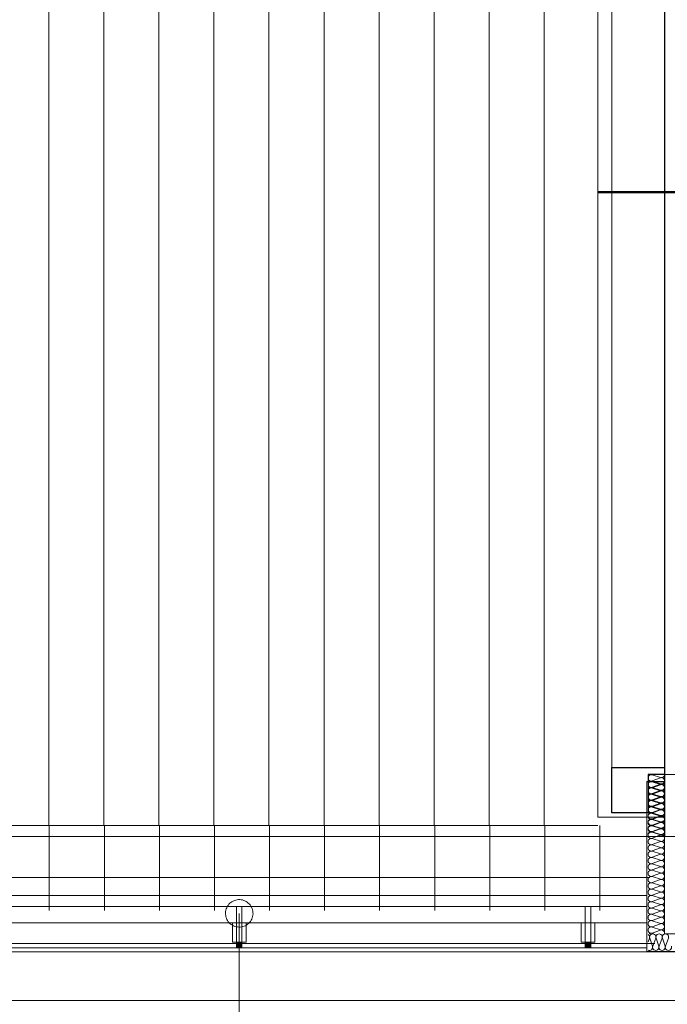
# Model space of a CAD drawing. Extents: x -420 to 300, y 62 to 1162.
# Tile 16 of 130: x -52 to -5, y 207 to 279. Entities that reach past the tile are written whole.
import ezdxf
from ezdxf.lldxf.tags import DXFTag

# ---------------------------------------------------------------- set-up
doc = ezdxf.new("R2010")
doc.units = 0
doc.layers.get('0').update_dxf_attribs({"lineweight": 35})
for name, color, linetype, lineweight, true_color in [('30 -33 Aussenwände- 7 Fassade_ Elemente', 7, 'Continuous', 9, 0x00aacc), ('30 -34 Innenwände- 6 Elemente', 7, 'Continuous', 9, 0xff6633), ('30 -36 Dächer- 3 Dachbeläge', 7, 'Continuous', 15, 0x9999ff), ('30 -36 Dächer- 4 Dachbekleidungen', 7, 'Continuous', 9, 0xccccff), ('70 -72 Beschriftung- 1 Beschriftung allgemein', 7, 'Continuous', 9, 0xff6633)]:
    doc.layers.add(name, color=color, linetype=linetype, lineweight=lineweight, true_color=true_color)
for name, color, linetype, lineweight in [('40 -41 Abwasser_Wasser_Gas- 2 Wasser-1', 7, 'Continuous', 15), ('60- 61 allgemeine Ausstattung- 4 Terrassen', 7, 'Continuous', 9), ('70 -71 Achsen- 1 Gebäudeachsen', 7, 'STRICHPUNKT2-A06G9F4J8I', 18), ('70 -75 Raumstempel- 3 Wandstempel', 7, 'Continuous', 50)]:
    doc.layers.add(name, color=color, linetype=linetype, lineweight=lineweight)
tags = doc.linetypes.add('grob-A06G9F4K8I', pattern=[14, 3, -8, 3]).pattern_tags.tags
tags[8:9] = [DXFTag(74, 4), DXFTag(75, 0), DXFTag(340, '0'), DXFTag(46, 0.0), DXFTag(50, 0.0), DXFTag(44, 0.0), DXFTag(45, 0.0)]
tags[6:7] = [DXFTag(74, 4), DXFTag(75, 0), DXFTag(340, '0'), DXFTag(46, 0.0), DXFTag(50, 0.0), DXFTag(44, 0.0), DXFTag(45, 0.0)]
tags[4:5] = [DXFTag(74, 4), DXFTag(75, 0), DXFTag(340, '0'), DXFTag(46, 0.0), DXFTag(50, 0.0), DXFTag(44, 0.0), DXFTag(45, 0.0)]
tags = doc.linetypes.add('STRICHPUNKT2-A06G9F4J8I', pattern=[12.7, 6.35, -3.175, 0, -3.175]).pattern_tags.tags
tags[10:11] = [DXFTag(74, 4), DXFTag(75, 0), DXFTag(340, '0'), DXFTag(46, 0.0), DXFTag(50, 0.0), DXFTag(44, 0.0), DXFTag(45, 0.0)]
tags[8:9] = [DXFTag(74, 4), DXFTag(75, 0), DXFTag(340, '0'), DXFTag(46, 0.0), DXFTag(50, 0.0), DXFTag(44, 0.0), DXFTag(45, 0.0)]
tags[6:7] = [DXFTag(74, 4), DXFTag(75, 0), DXFTag(340, '0'), DXFTag(46, 0.0), DXFTag(50, 0.0), DXFTag(44, 0.0), DXFTag(45, 0.0)]
tags[4:5] = [DXFTag(74, 4), DXFTag(75, 0), DXFTag(340, '0'), DXFTag(46, 0.0), DXFTag(50, 0.0), DXFTag(44, 0.0), DXFTag(45, 0.0)]

# ---------------------------------------------------------------- blocks, each defined once
blk = doc.blocks.new('Referenz-A06G9F4L8I')
at = {"layer": '30 -33 Aussenwände- 7 Fassade_ Elemente', "color": 0, "linetype": 'Continuous', "lineweight": -2, "ltscale": 0.25}
for p, q in [((-5.398, 384.453), (-5.398, 219.453)), ((-9.238, 224.453), (-5.398, 224.453)), ((-9.238, 221.153), (-9.238, 224.453)), ((-5.398, 224.453), (-5.398, 223.953)), ((-6.678, 223.453), (-5.398, 223.453)), ((-5.398, 223.953), (-6.598, 223.953)), ((-6.598, 223.953), (-6.598, 221.153)), ((-6.598, 221.153), (-9.238, 221.153))]:
    blk.add_line(p, q, dxfattribs=at)
at = {"layer": '30 -33 Aussenwände- 7 Fassade_ Elemente', "color": 0, "linetype": 'Continuous', "ltscale": 0.13}
for p, q in [((-10.238, 220.853), (-10.238, 383.153)), ((-9.238, 224.453), (-9.238, 379.453)), ((-5.398, 379.453), (-5.398, 224.453)), ((-5.398, 224.453), (-9.238, 224.453)), ((-6.678, 211.073), (-6.678, 223.453)), ((-6.678, 223.453), (-5.398, 223.453)), ((-5.698, 223.732), (-6.298, 223.924)), ((-6.298, 223.487), (-5.698, 223.709)), ((-5.698, 223.272), (-6.298, 223.464)), ((-5.698, 223.232), (-6.298, 223.424)), ((1.562, 223.953), (-5.398, 223.953)), ((-5.398, 223.953), (-5.398, 220.853)), ((-6.298, 222.987), (-5.698, 223.209)), ((-5.698, 222.772), (-6.298, 222.965)), ((-6.298, 222.528), (-5.698, 222.75)), ((-6.297, 223.027), (-5.697, 223.249)), ((-5.697, 222.812), (-6.297, 223.005)), ((-6.297, 222.568), (-5.697, 222.79)), ((-5.698, 222.312), (-6.298, 222.505)), ((-6.298, 222.068), (-5.698, 222.29)), ((-5.698, 221.853), (-6.298, 222.046)), ((-5.697, 222.353), (-6.297, 222.545)), ((-6.297, 222.108), (-5.697, 222.33)), ((-5.696, 221.893), (-6.297, 222.085)), ((-6.298, 221.608), (-5.698, 221.83)), ((-5.698, 221.393), (-6.298, 221.586)), ((-6.298, 221.149), (-5.698, 221.371)), ((-6.296, 221.648), (-5.696, 221.871)), ((-5.696, 221.433), (-6.296, 221.626)), ((-6.296, 221.189), (-5.696, 221.411)), ((-5.398, 220.853), (-10.238, 220.853)), ((-5.698, 220.933), (-6.298, 221.126)), ((-6.298, 220.689), (-5.698, 220.911)), ((-5.698, 220.474), (-6.298, 220.667)), ((-5.696, 220.974), (-6.296, 221.166)), ((-6.296, 220.729), (-5.696, 220.951)), ((-5.695, 220.514), (-6.296, 220.707)), ((-6.298, 220.23), (-5.698, 220.451)), ((-5.698, 220.014), (-6.298, 220.207)), ((-6.298, 219.77), (-5.698, 219.992)), ((-6.295, 220.269), (-5.695, 220.492)), ((-5.695, 220.055), (-6.295, 220.247)), ((-6.295, 219.81), (-5.695, 220.032)), ((-5.698, 219.555), (-6.298, 219.747)), ((-6.298, 219.31), (-5.698, 219.532)), ((-5.698, 219.095), (-6.298, 219.288)), ((-5.695, 219.595), (-6.295, 219.787)), ((-5.695, 219.572), (-6.017, 219.453)), ((-5.398, 212.358), (-5.398, 219.453)), ((-6.298, 218.851), (-5.698, 219.072)), ((-5.698, 218.635), (-6.298, 218.828)), ((-6.298, 218.391), (-5.698, 218.613)), ((-5.698, 218.176), (-6.298, 218.369)), ((-6.298, 217.931), (-5.698, 218.153)), ((-5.698, 217.716), (-6.298, 217.909)), ((-6.298, 217.472), (-5.698, 217.694)), ((-5.698, 217.256), (-6.298, 217.449)), ((-6.298, 217.012), (-5.698, 217.234)), ((-5.698, 216.797), (-6.298, 216.99)), ((-6.298, 216.553), (-5.698, 216.774)), ((-5.698, 216.337), (-6.298, 216.53)), ((-6.298, 216.093), (-5.698, 216.315)), ((-5.698, 215.878), (-6.298, 216.07)), ((-6.298, 215.633), (-5.698, 215.855)), ((-5.698, 215.418), (-6.298, 215.611)), ((-6.298, 215.174), (-5.698, 215.395)), ((-5.698, 214.958), (-6.298, 215.151)), ((-6.298, 214.714), (-5.698, 214.936)), ((-5.698, 214.499), (-6.298, 214.691)), ((-6.298, 214.254), (-5.698, 214.476)), ((-5.698, 214.039), (-6.298, 214.232)), ((-6.298, 213.795), (-5.698, 214.017)), ((-5.698, 213.579), (-6.298, 213.772)), ((-6.298, 213.335), (-5.698, 213.557)), ((-5.698, 213.12), (-6.298, 213.313)), ((-6.298, 212.875), (-5.698, 213.097)), ((-5.698, 212.66), (-6.298, 212.853)), ((-6.496, 212.057), (-6.598, 211.781)), ((-6.473, 212.057), (-6.28, 211.457)), ((-6.298, 212.416), (-5.698, 212.638)), ((-6.174, 212.353), (-6.298, 212.393)), ((-6.258, 211.457), (-6.036, 212.057)), ((-6.014, 212.057), (-5.821, 211.457)), ((-5.798, 211.457), (-5.576, 212.057)), ((-5.554, 212.057), (-5.361, 211.457)), ((1.201, 212.353), (-5.398, 212.358)), ((-5.339, 211.457), (-5.117, 212.057)), ((-6.098, 211.653), (-254.398, 211.653)), ((3.102, 211.073), (-6.678, 211.073))]:
    blk.add_line(p, q, dxfattribs=at)
at = {"layer": '30 -33 Aussenwände- 7 Fassade_ Elemente', "color": 0, "linetype": 'grob-A06G9F4K8I', "ltscale": 0.13}
blk.add_line((-63.698, 216.453), (-6.464, 216.453), dxfattribs=at)
at = {"layer": '30 -33 Aussenwände- 7 Fassade_ Elemente', "color": 0}
for p, q in [((-148.898, 211.053), (0.302, 211.053)), ((0.302, 207.513), (-148.898, 207.513))]:
    blk.add_line(p, q, dxfattribs=at)
at = {"layer": '30 -33 Aussenwände- 7 Fassade_ Elemente', "color": 0, "linetype": 'Continuous', "ltscale": 0.13}
for centre, major_axis, end_param in [((-6.368, 223.705), (0.07, 0.219), 3.765224), ((-6.368, 223.246), (0.07, 0.219), 3.765224), ((-6.368, 223.206), (0.07, 0.219), 3.765224), ((-5.628, 223.95), (-0.07, -0.219), 1.896254), ((-5.627, 223.491), (-0.07, -0.219), 3.764652), ((-5.627, 223.45), (-0.07, -0.219), 1.896254), ((-6.368, 222.786), (0.07, 0.219), 3.765224), ((-6.368, 222.746), (0.07, 0.219), 3.765224), ((-5.627, 222.991), (-0.07, -0.219), 3.764652), ((-5.627, 222.531), (-0.07, -0.219), 3.764652), ((-5.627, 223.031), (-0.07, -0.219), 3.764652), ((-5.627, 222.571), (-0.07, -0.219), 3.764652), ((-6.368, 222.287), (0.07, 0.219), 3.765224), ((-6.368, 221.827), (0.07, 0.219), 3.765224), ((-6.367, 222.326), (0.07, 0.219), 3.765224), ((-6.367, 221.867), (0.07, 0.219), 3.765224), ((-5.627, 222.071), (-0.07, -0.219), 3.764652), ((-5.626, 222.112), (-0.07, -0.219), 3.764652), ((-6.368, 221.367), (0.07, 0.219), 3.765224), ((-6.367, 221.407), (0.07, 0.219), 3.765224), ((-5.627, 221.612), (-0.07, -0.219), 3.764652), ((-5.627, 221.152), (-0.07, -0.219), 3.764652), ((-5.626, 221.652), (-0.07, -0.219), 3.764652), ((-5.626, 221.192), (-0.07, -0.219), 3.764652), ((-6.368, 220.908), (0.07, 0.219), 3.765224), ((-6.368, 220.448), (0.07, 0.219), 3.765224), ((-6.366, 220.948), (0.07, 0.219), 3.765224), ((-6.366, 220.488), (0.07, 0.219), 3.765224), ((-6.366, 220.488), (-0.186, 0.135), 1.255075), ((-6.366, 220.488), (0.07, 0.219), 1.255075), ((-5.627, 220.692), (-0.07, -0.219), 3.764652), ((-5.625, 220.733), (0.186, 0.135), 1.254884), ((-5.625, 220.733), (-0.07, -0.219), 3.764652), ((-5.625, 220.733), (-0.07, -0.219), 1.254884), ((-5.625, 220.273), (-0.07, -0.219), 3.764652), ((-5.625, 220.273), (0.186, 0.135), 1.254884), ((-5.625, 220.733), (0.186, -0.135), 1.254884), ((-6.368, 219.988), (0.07, 0.219), 3.765224), ((-6.365, 219.569), (0.07, 0.219), 2.411197), ((-6.365, 220.028), (0.07, 0.219), 3.765224), ((-6.365, 220.028), (-0.186, 0.135), 1.255075), ((-6.366, 220.488), (-0.186, -0.135), 1.255075), ((-6.365, 220.028), (0.07, 0.219), 1.255075), ((-6.365, 220.028), (-0.186, -0.135), 1.255075), ((-5.627, 220.233), (-0.07, -0.219), 3.764652), ((-5.627, 219.773), (-0.07, -0.219), 3.764652), ((-5.625, 220.273), (-0.07, -0.219), 1.254884), ((-5.624, 219.814), (0.186, 0.135), 1.254884), ((-5.625, 220.273), (0.186, -0.135), 1.254884), ((-5.624, 219.814), (0.186, -0.135), 1.254884), ((-6.368, 219.529), (0.07, 0.219), 3.765224), ((-6.368, 219.069), (0.07, 0.219), 3.765224), ((-5.627, 219.314), (-0.07, -0.219), 3.764652), ((-5.627, 218.854), (-0.07, -0.219), 3.764652), ((-5.624, 219.814), (-0.07, -0.219), 1.254884), ((-5.624, 219.354), (0.207, 0.1), 1.434048), ((-6.368, 218.61), (0.07, 0.219), 3.765224), ((-6.368, 218.15), (0.07, 0.219), 3.765224), ((-5.627, 218.394), (-0.07, -0.219), 3.764652), ((-6.368, 217.69), (0.07, 0.219), 3.765224), ((-5.627, 217.935), (-0.07, -0.219), 3.764652), ((-5.627, 217.475), (-0.07, -0.219), 3.764652), ((-6.368, 217.231), (0.07, 0.219), 3.765224), ((-6.368, 216.771), (0.07, 0.219), 3.765224), ((-5.627, 217.015), (-0.07, -0.219), 3.764652), ((-6.368, 216.311), (0.07, 0.219), 3.765224), ((-5.627, 216.556), (-0.07, -0.219), 3.764652), ((-5.627, 216.096), (-0.07, -0.219), 3.764652), ((-6.368, 215.852), (0.07, 0.219), 3.765224), ((-6.368, 215.392), (0.07, 0.219), 3.765224), ((-5.627, 215.636), (-0.07, -0.219), 3.764652), ((-6.368, 214.933), (0.07, 0.219), 3.765224), ((-5.627, 215.177), (-0.07, -0.219), 3.764652), ((-5.627, 214.717), (-0.07, -0.219), 3.764652), ((-6.368, 214.473), (0.07, 0.219), 3.765224), ((-6.368, 214.013), (0.07, 0.219), 3.765224), ((-5.627, 214.258), (-0.07, -0.219), 3.764652), ((-6.368, 213.554), (0.07, 0.219), 3.765224), ((-6.368, 213.554), (-0.186, 0.135), 1.255075), ((-6.368, 213.554), (0.07, 0.219), 1.255075), ((-6.368, 213.554), (-0.186, -0.135), 1.255075), ((-5.627, 213.798), (-0.07, -0.219), 3.764652), ((-5.627, 213.798), (0.186, 0.135), 1.254884), ((-5.627, 213.798), (-0.07, -0.219), 1.254884), ((-5.627, 213.338), (-0.07, -0.219), 3.764652), ((-5.627, 213.338), (0.186, 0.135), 1.254884), ((-5.627, 213.798), (0.186, -0.135), 1.254884), ((-5.627, 213.338), (0.186, -0.135), 1.254884), ((-6.368, 213.094), (0.07, 0.219), 3.765224), ((-6.368, 213.094), (-0.186, 0.135), 1.255075), ((-6.368, 212.634), (-0.186, 0.135), 1.255075), ((-6.368, 213.094), (0.07, 0.219), 1.255075), ((-6.368, 213.094), (-0.186, -0.135), 1.255075), ((-6.368, 212.634), (0.07, 0.219), 1.255075), ((-5.627, 213.338), (-0.07, -0.219), 1.254884), ((-5.627, 212.879), (0.186, 0.135), 1.254884), ((-5.627, 212.879), (-0.07, -0.219), 1.254884), ((-5.627, 212.419), (0.22, -0.066), 2.172087), ((-5.627, 212.879), (0.186, -0.135), 1.254884), ((-6.714, 212.127), (0.219, -0.07), 1.349822), ((-6.368, 212.634), (-0.186, -0.135), 1.255075), ((-6.368, 212.175), (0.07, 0.219), 0.990893), ((-6.255, 212.127), (-0.135, 0.186), 1.254884), ((-6.255, 212.127), (0.135, 0.186), 1.254884), ((-6.255, 212.127), (0.219, -0.07), 1.254884), ((-5.795, 212.127), (0.219, -0.07), 3.764652), ((-5.795, 212.127), (-0.135, 0.186), 1.254884), ((-5.795, 212.127), (0.135, 0.186), 1.254884), ((-5.795, 212.127), (0.219, -0.07), 1.254884), ((-5.335, 212.127), (0.219, -0.07), 3.764652), ((-5.335, 212.127), (-0.135, 0.186), 1.254884), ((-5.335, 212.127), (0.135, 0.186), 1.254884), ((-6.499, 211.386), (-0.099, -0.207), 2.32715), ((-6.039, 211.386), (-0.219, 0.07), 3.765224), ((-6.039, 211.386), (-0.219, 0.07), 1.255075), ((-6.039, 211.386), (0.135, -0.186), 1.255075), ((-5.58, 211.386), (-0.219, 0.07), 3.765224), ((-5.58, 211.386), (-0.219, 0.07), 1.255075), ((-5.58, 211.386), (0.135, -0.186), 1.255075), ((-5.12, 211.386), (-0.219, 0.07), 3.765224), ((-6.039, 211.386), (-0.135, -0.186), 1.255075), ((-5.58, 211.386), (-0.135, -0.186), 1.255075)]:
    blk.add_ellipse(centre, major_axis=major_axis, ratio=1, start_param=0, end_param=end_param, dxfattribs=at)
at = {"layer": '30 -34 Innenwände- 6 Elemente', "color": 0, "linetype": 'Continuous', "ltscale": 0.13}
for p, q in [((-6.698, 215.153), (-258.598, 215.153)), ((-6.698, 214.353), (-6.698, 215.153)), ((-257.798, 214.353), (-6.698, 214.353)), ((-6.698, 213.153), (-256.598, 213.153)), ((-6.698, 211.353), (-6.698, 213.153)), ((-254.798, 211.353), (-6.698, 211.353))]:
    blk.add_line(p, q, dxfattribs=at)
at = {"layer": '30 -36 Dächer- 3 Dachbeläge', "color": 0, "linetype": 'Continuous', "ltscale": 0.15}
for p, q in [((-257.798, 214.353), (-6.698, 214.353)), ((-6.698, 214.353), (-6.698, 211.053)), ((-6.698, 211.053), (-257.798, 211.053))]:
    blk.add_line(p, q, dxfattribs=at)
at = {"layer": '30 -36 Dächer- 3 Dachbeläge', "color": 0, "lineweight": 9}
for p, q in [((-36.098, 211.753), (-36.498, 211.753)), ((-36.498, 211.753), (-36.498, 211.353)), ((-36.098, 211.353), (-36.098, 211.753)), ((-10.764, 211.753), (-11.164, 211.753)), ((-11.164, 211.753), (-11.164, 211.353)), ((-10.764, 211.353), (-10.764, 211.753))]:
    blk.add_line(p, q, dxfattribs=at)
at = {"layer": '30 -36 Dächer- 3 Dachbeläge', "color": 0, "lineweight": 0}
for points in [[(-36.498, 211.353), (-36.498, 211.753), (-36.098, 211.353)], [(-36.098, 211.353), (-36.498, 211.753), (-36.098, 211.753)], [(-11.164, 211.353), (-11.164, 211.753), (-10.764, 211.353)], [(-10.764, 211.353), (-11.164, 211.753), (-10.764, 211.753)]]:
    blk.add_solid(points, dxfattribs=at)
at = {"layer": '30 -36 Dächer- 4 Dachbekleidungen', "color": 0, "linetype": 'Continuous', "ltscale": 0.13}
for p, q in [((-6.698, 215.153), (-258.598, 215.153)), ((-6.698, 214.353), (-6.698, 215.153)), ((-257.798, 214.353), (-6.698, 214.353)), ((-36.098, 214.353), (-36.498, 214.353)), ((-36.498, 214.353), (-36.498, 213.153)), ((-36.098, 213.153), (-36.098, 214.353)), ((-10.764, 214.353), (-11.164, 214.353)), ((-11.164, 214.353), (-11.164, 213.153)), ((-10.764, 213.153), (-10.764, 214.353)), ((-6.698, 213.153), (-256.598, 213.153)), ((-36.798, 213.153), (-36.798, 211.753)), ((-36.498, 211.753), (-36.498, 213.153)), ((-36.098, 213.153), (-36.098, 211.753)), ((-35.798, 213.153), (-35.798, 211.753)), ((-11.464, 213.153), (-11.464, 211.753)), ((-11.164, 211.753), (-11.164, 213.153)), ((-10.764, 213.153), (-10.764, 211.753)), ((-10.464, 213.153), (-10.464, 211.753)), ((-6.698, 211.353), (-6.698, 213.153)), ((-254.798, 211.353), (-6.698, 211.353)), ((-36.798, 211.753), (-36.498, 211.753)), ((-36.098, 211.753), (-36.498, 211.753)), ((-35.798, 211.753), (-36.098, 211.753)), ((-11.464, 211.753), (-11.164, 211.753)), ((-10.764, 211.753), (-11.164, 211.753)), ((-10.464, 211.753), (-10.764, 211.753))]:
    blk.add_line(p, q, dxfattribs=at)
at = {"layer": '40 -41 Abwasser_Wasser_Gas- 2 Wasser-1', "color": 0, "linetype": 'Continuous', "ltscale": 0.15}
for p, q in [((-36.74, 214.75), (-36.65, 214.789)), ((-36.65, 214.789), (-36.557, 214.819)), ((-36.557, 214.819), (-36.461, 214.84)), ((-36.461, 214.84), (-36.363, 214.851)), ((-36.363, 214.851), (-36.265, 214.853)), ((-36.265, 214.853), (-36.167, 214.845)), ((-36.167, 214.845), (-36.071, 214.827)), ((-36.071, 214.827), (-35.976, 214.8)), ((-35.976, 214.8), (-35.885, 214.764)), ((-37.289, 213.984), (-37.272, 214.08)), ((-37.272, 214.08), (-37.245, 214.175)), ((-37.245, 214.175), (-37.209, 214.266)), ((-37.209, 214.266), (-37.164, 214.353)), ((-37.164, 214.353), (-37.111, 214.436)), ((-37.111, 214.436), (-37.05, 214.513)), ((-37.05, 214.513), (-36.981, 214.583)), ((-36.981, 214.583), (-36.906, 214.647)), ((-36.906, 214.647), (-36.826, 214.703)), ((-36.826, 214.703), (-36.74, 214.75)), ((-35.885, 214.764), (-35.798, 214.719)), ((-35.798, 214.719), (-35.715, 214.666)), ((-35.715, 214.666), (-35.638, 214.605)), ((-35.638, 214.605), (-35.568, 214.537)), ((-35.568, 214.537), (-35.504, 214.462)), ((-35.504, 214.462), (-35.449, 214.381)), ((-35.449, 214.381), (-35.401, 214.296)), ((-35.401, 214.296), (-35.362, 214.206)), ((-35.362, 214.206), (-35.332, 214.112)), ((-35.332, 214.112), (-35.311, 214.016)), ((-37.297, 213.886), (-37.289, 213.984)), ((-37.296, 213.788), (-37.297, 213.886)), ((-37.284, 213.691), (-37.296, 213.788)), ((-37.264, 213.595), (-37.284, 213.691)), ((-37.234, 213.501), (-37.264, 213.595)), ((-37.195, 213.411), (-37.234, 213.501)), ((-37.147, 213.325), (-37.195, 213.411)), ((-35.387, 213.441), (-35.432, 213.353)), ((-35.351, 213.532), (-35.387, 213.441)), ((-35.324, 213.626), (-35.351, 213.532)), ((-35.306, 213.723), (-35.324, 213.626)), ((-35.311, 214.016), (-35.3, 213.919)), ((-35.298, 213.821), (-35.306, 213.723)), ((-35.3, 213.919), (-35.298, 213.821)), ((-37.091, 213.245), (-37.147, 213.325)), ((-37.028, 213.17), (-37.091, 213.245)), ((-36.957, 213.102), (-37.028, 213.17)), ((-36.88, 213.041), (-36.957, 213.102)), ((-36.798, 212.987), (-36.88, 213.041)), ((-36.71, 212.943), (-36.798, 212.987)), ((-36.619, 212.906), (-36.71, 212.943)), ((-36.525, 212.88), (-36.619, 212.906)), ((-36.428, 212.862), (-36.525, 212.88)), ((-36.33, 212.854), (-36.428, 212.862)), ((-36.232, 212.856), (-36.33, 212.854)), ((-36.135, 212.867), (-36.232, 212.856)), ((-36.039, 212.887), (-36.135, 212.867)), ((-35.945, 212.918), (-36.039, 212.887)), ((-35.855, 212.957), (-35.945, 212.918)), ((-35.77, 213.004), (-35.855, 212.957)), ((-35.689, 213.06), (-35.77, 213.004)), ((-35.614, 213.124), (-35.689, 213.06)), ((-35.546, 213.194), (-35.614, 213.124)), ((-35.485, 213.271), (-35.546, 213.194)), ((-35.432, 213.353), (-35.485, 213.271))]:
    blk.add_line(p, q, dxfattribs=at)
at = {"layer": '60- 61 allgemeine Ausstattung- 4 Terrassen', "color": 0}
for p, q in [((-50.137, 220.253), (-50.137, 335.853)), ((-46.137, 220.253), (-46.137, 335.853)), ((-42.137, 220.253), (-42.137, 335.853)), ((-38.137, 220.253), (-38.137, 335.853)), ((-34.137, 220.253), (-34.137, 335.853)), ((-30.137, 220.253), (-30.137, 335.853)), ((-26.137, 220.253), (-26.137, 335.853)), ((-22.137, 220.253), (-22.137, 335.853)), ((-18.137, 220.253), (-18.137, 335.853)), ((-14.137, 220.253), (-14.137, 335.853)), ((-50.098, 214.053), (-50.098, 220.253)), ((-46.098, 214.053), (-46.098, 220.253)), ((-42.098, 214.053), (-42.098, 220.253)), ((-38.098, 214.053), (-38.098, 220.253)), ((-34.098, 214.053), (-34.098, 220.253)), ((-30.098, 214.053), (-30.098, 220.253)), ((-26.098, 214.053), (-26.098, 220.253)), ((-22.098, 214.053), (-22.098, 220.253)), ((-18.098, 214.053), (-18.098, 220.253)), ((-14.098, 214.053), (-14.098, 220.253)), ((-10.098, 214.053), (-10.098, 220.253))]:
    blk.add_line(p, q, dxfattribs=at)
at = {"layer": '60- 61 allgemeine Ausstattung- 4 Terrassen', "color": 0, "linetype": 'grob-A06G9F4K8I', "ltscale": 0.13}
blk.add_line((-63.698, 220.253), (-10.237, 220.253), dxfattribs=at)
at = {"layer": '70 -71 Achsen- 1 Gebäudeachsen', "color": 0, "linetype": 'STRICHPUNKT2-A06G9F4J8I', "ltscale": 0.18}
blk.add_line((-387.238, 219.453), (76.501, 219.453), dxfattribs=at)
at = {"layer": '70 -72 Beschriftung- 1 Beschriftung allgemein', "color": 0, "linetype": 'Continuous', "ltscale": 0.13}
blk.add_line((-36.298, 213.853), (-36.298, 203.562), dxfattribs=at)
at = {"layer": '70 -75 Raumstempel- 3 Wandstempel', "color": 0, "linetype": 'Continuous', "ltscale": 0.5}
blk.add_line((4.203, 266.285), (-10.237, 266.285), dxfattribs=at)

msp = doc.modelspace()

# ---------------------------------------------------------------- block references
at = {"color": 8, "lineweight": 25, "ltscale": 0.25, "true_color": 0x808080}
msp.add_blockref('Referenz-A06G9F4L8I', (0, 0), dxfattribs=at)

doc.saveas('drawing.dxf')
